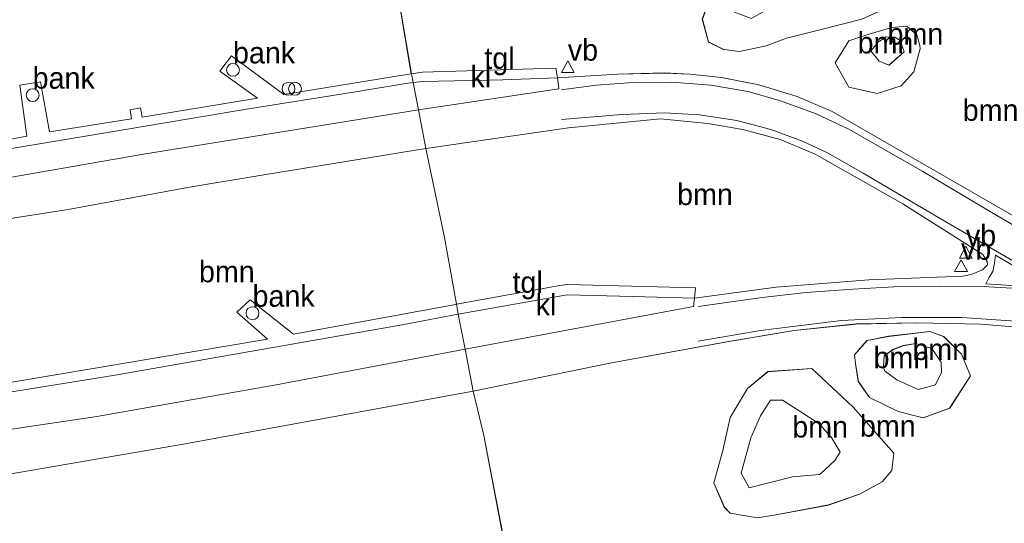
# Model space of a CAD drawing. Header units: millimetres. Extents: x 180000 to 190000, y 466229 to 468626.
# Tile 27 of 202: x 180640 to 180754, y 467833 to 467892. Entities that reach past the tile are written whole.
import ezdxf
from ezdxf.enums import TextEntityAlignment as Align

# ---------------------------------------------------------------- set-up
doc = ezdxf.new("R2010")
doc.units = ezdxf.units.MM
for name, color, linetype, lineweight in [('bp-b5-boom', 93, 'Continuous', 18), ('gw-bs-kruinlijn', 93, 'Continuous', 18), ('gw-bs-teenlijn', 93, 'Continuous', 18), ('mk-b5-vlakmark', 8, 'Continuous', 18), ('mk-bs-streep 0.15', 8, 'Continuous', 18), ('og-bs-hulpgeometrie', 53, 'Continuous', 18), ('og-bs-inrichtingselement', 253, 'Continuous', 18), ('vh-b5-verh_soort', 8, 'Continuous', 18), ('wm-bs-verkeersbord', 8, 'Continuous', 18)]:
    doc.layers.add(name, color=color, linetype=linetype, lineweight=lineweight)
doc.styles.add('rtw_iso', font='iso-rtw.shx')

# ---------------------------------------------------------------- blocks, each defined once
blk = doc.blocks.new('verkeersbord')
for p, q in [((0, 0.75), (-0.75, -0.625)), ((0.75, -0.625), (0, 0.75)), ((-0.75, -0.625), (0.75, -0.625))]:
    blk.add_line(p, q)
blk = doc.blocks.new('dtbattr')
at = {"style": 'rtw_iso'}
blk.add_attdef('TAG', (0.59, 0.87), '', height=2.5, dxfattribs=at)
blk = doc.blocks.new('dtbattr-r')
at = {"style": 'rtw_iso'}
blk.add_attdef('TAG', text='', height=2.5, dxfattribs=at).set_placement((0, 0), align=Align.MIDDLE_CENTER)
blk = doc.blocks.new('d33az_ACAD_1_FMEBLOCK11')
at = {"layer": 'bp-b5-boom'}
for points in [[(0.94, 8.7, 29.53), (5.77, 4.2, 29.55), (10.5, -1.17, 29.59), (10.28, -3.19, 29.58), (9.13, -4.53, 29.63), (6.5, -5.97, 29.6), (2.89, -7.21, 29.6), (-3.04, -8.31, 29.49), (-5.41, -8.7, 29.46), (-8.6, -8.16, 29.45), (-9.27, -7.45, 29.38), (-10.5, -4.63, 29.48), (-9.44, -0.85, 29.49), (-8.58, 2.98, 29.39), (-6.56, 6.38, 29.48), (-4.19, 8.33, 29.5)], [(-7.3, -3.49, 29.93), (-6.35, -5.22, 30.02), (-1.31, -3.94, 30.05), (1.82, -3.65, 29.98), (1.97, -3.58, 29.98), (3.62, -2.04, 29.98), (4.23, -1.04, 29.98), (3.25, 0.66, 29.98), (1.81, 2.25, 29.93), (-0.36, 3.66, 29.92), (-2.47, 5.02, 29.85), (-3.88, 4.99, 29.8), (-5.06, 3.18, 29.8), (-6.17, 0.61, 29.84)]]:
    blk.add_polyline3d(points, close=True, dxfattribs=at)
blk = doc.blocks.new('d33az_ACAD_1_FMEBLOCK12')
at = {"layer": 'bp-b5-boom'}
for points in [[(3.64, 4.46, 29.57), (5.71, 2.39, 29.53), (6.76, -0.12, 29.51), (4.34, -3.91, 29.51), (1.25, -5.03, 29.54), (-1.67, -4.31, 29.54), (-5.02, -2.65, 29.54), (-6.31, -0.79, 29.55), (-6.64, 1.31, 29.55), (-6.76, 2.32, 29.54), (-5.3, 4, 29.56), (-2.8, 4.46, 29.56), (2.03, 5.03, 29.55)], [(-1.8, -0.59, 29.93), (0.66, -1.73, 29.94), (2.7, -1.17, 29.93), (3.39, 0.26, 29.87), (3.35, 1.46, 29.86), (2.26, 3.04, 29.86), (0.39, 3.63, 29.85), (-1.08, 3.39, 29.85), (-2.28, 2.92, 29.85), (-3.29, 2.19, 29.85), (-3.37, 0.91, 29.85), (-3.26, 0.43, 29.85), (-3.13, 0.36, 29.85)]]:
    blk.add_polyline3d(points, close=True, dxfattribs=at)
blk = doc.blocks.new('d33az_ACAD_1_FMEBLOCK56')
at = {"layer": 'bp-b5-boom'}
blk.add_polyline3d([(23.36, 15.05, 29.28), (50.94, 19.77, 29.31), (84.55, 25.91, 29.4), (85.76, 20.73, 29.39), (88.36, 7.2, 29.32)], dxfattribs=at)
blk = doc.blocks.new('d33az_ACAD_1_FMEBLOCK74')
at = {"layer": 'bp-b5-boom'}
for points in [[(4.55, 2.91, 29.5), (4.91, 1.69, 29.5), (4.96, 1.27, 29.5), (4.23, -1.41, 29.47), (2.73, -3.03, 29.56), (-0.06, -3.93, 29.59), (-3.38, -3.18, 29.56), (-4.96, -0.35, 29.5), (-3.37, 2.22, 29.48), (-1.14, 2.95, 29.51), (1.66, 3.78, 29.54), (3.4, 3.93, 29.52)], [(0.18, -0.14, 29.87), (1.32, -0.61, 29.9), (3.11, 0.93, 29.87), (2.62, 2.24, 29.83), (2, 2.65, 29.83), (0.99, 2.68, 29.84), (0.11, 2.09, 29.85), (-0.78, 1.05, 29.86)]]:
    blk.add_polyline3d(points, close=True, dxfattribs=at)
blk = doc.blocks.new('d33az_ACAD_1_FMEBLOCK75')
at = {"layer": 'bp-b5-boom'}
for points in [[(10.23, 8.29, 29.57), (11.67, 7.2, 29.57), (12.76, 5.38, 29.56), (13.18, 3.39, 29.53), (13.08, 0.67, 29.5), (11.72, -2.12, 29.51), (5.43, -5, 29.57), (0.68, -6.22, 29.58), (-3.36, -7.24, 29.56), (-5.75, -8.13, 29.58), (-8.83, -8.79, 29.64), (-10.7, -8.55, 29.67), (-12.46, -7.67, 29.67), (-13.18, -5.02, 29.61), (-12.36, -2.72, 29.58), (-9.19, 0.53, 29.65), (-6.88, 2.82, 29.59), (-3.29, 5.92, 29.54), (-0.35, 7.1, 29.52), (1.28, 7.77, 29.58), (1.22, 7.69, 29.58), (6.49, 8.79, 29.57)], [(-9.63, -4.13, 30.05), (-7.48, -4.92, 30.06), (-4.34, -3.17, 30.06), (-2.73, -2.04, 30.11), (0.9, -0.95, 30.16), (3.98, 0.04, 30.19), (5.45, 1.15, 30.09), (5.46, 1.06, 30.08), (6.22, 2.74, 30.08), (6.62, 3.76, 30.08), (6.62, 4.09, 30.08), (4.82, 4.69, 30.08), (3.28, 4.97, 30.08), (1.83, 4.58, 30.07), (-1.16, 3.58, 30.04), (-3.63, 2.28, 30.02), (-5.7, 0.92, 30), (-7.93, -1.17, 30.03)]]:
    blk.add_polyline3d(points, close=True, dxfattribs=at)
blk = doc.blocks.new('d33az_ACAD_1_FMEBLOCK97')
at = {"layer": 'bp-b5-boom'}
blk.add_polyline3d([(-111.71, -11.26, 29.74), (-134.45, 1.85, 29.63), (-138.51, 3.6, 29.63), (-142.99, 4.94, 29.63), (-147.33, 5.8, 29.62), (-151.04, 6.21, 29.6), (-153.98, 6.33, 29.63), (-159.47, 6.18, 29.63), (-166.49, 5.78, 29.63), (-166.65, 6.89, 29.67), (-182.22, 6.42, 29.69), (-183.52, 6.24, 29.72), (-185.89, 20.2, 29.22)], dxfattribs=at)
for points in [[(-147.1, 9.06, 29.67), (-145.23, 8.82, 29.64), (-142.15, 9.48, 29.58), (-139.76, 10.37, 29.56), (-135.72, 11.4, 29.58), (-130.97, 12.61, 29.57), (-124.68, 15.5, 29.51), (-123.32, 18.29, 29.5), (-123.22, 21, 29.53), (-123.64, 22.99, 29.56), (-124.73, 24.81, 29.57), (-126.17, 25.91, 29.57), (-129.91, 26.41, 29.57), (-135.18, 25.31, 29.58), (-135.12, 25.39, 29.58), (-136.75, 24.72, 29.52), (-139.69, 23.54, 29.54), (-143.28, 20.44, 29.59), (-145.59, 18.15, 29.65), (-148.76, 14.89, 29.58), (-149.58, 12.6, 29.61), (-148.86, 9.95, 29.67)], [(-132.5, 10.08, 29.48), (-134.09, 7.51, 29.5), (-132.51, 4.68, 29.56), (-129.19, 3.93, 29.59), (-126.4, 4.83, 29.56), (-124.9, 6.45, 29.47), (-124.17, 9.13, 29.5), (-124.22, 9.55, 29.5), (-124.58, 10.77, 29.5), (-125.73, 11.79, 29.52), (-127.47, 11.64, 29.54), (-130.27, 10.81, 29.51)]]:
    blk.add_polyline3d(points, close=True, dxfattribs=at)
blk = doc.blocks.new('d33az_ACAD_1_FMEBLOCK116')
at = {"layer": 'bp-b5-boom'}
for points in [[(0.82, 21.47, 29.8), (6.35, 20.68, 29.85), (12.52, 19.55, 30), (24.73, 13.05, 30.28), (43.96, 6.95, 31.01), (64.68, 2.65, 31.15), (65.75, 2.43, 31.15), (65.98, 1.78, 31.15), (65.53, 1.43, 31.15), (46.06, -1.99, 31.21), (16.02, -7.9, 30.91), (-12.32, -13.47, 30.7), (-43.04, -19.33, 30.66), (-58.84, -22.25, 30.83), (-62.16, -4.41, 29.32), (-64.77, 9.12, 29.39), (-65.98, 14.3, 29.4), (-50.06, 17.56, 29.47), (-36.19, 20.08, 29.5), (-28.57, 21.37, 29.54), (-21.31, 22.13, 29.58), (-14.23, 22.25, 29.59), (-6.83, 22.1, 29.68)], [(-21.4, 17.53, 29.55), (-21.07, 15.44, 29.55), (-19.78, 13.57, 29.54), (-16.43, 11.91, 29.54), (-13.51, 11.19, 29.54), (-10.42, 12.31, 29.51), (-8.01, 16.1, 29.51), (-9.05, 18.61, 29.53), (-11.12, 20.68, 29.57), (-12.73, 21.25, 29.55), (-17.56, 20.69, 29.56), (-20.06, 20.22, 29.56), (-21.52, 18.54, 29.54)], [(-21.67, 12.44, 29.55), (-26.49, 16.95, 29.53), (-31.63, 16.57, 29.5), (-33.99, 14.62, 29.48), (-36.02, 11.22, 29.39), (-36.88, 7.39, 29.49), (-37.93, 3.61, 29.48), (-36.7, 0.79, 29.38), (-36.04, 0.08, 29.45), (-32.84, -0.46, 29.46), (-30.48, -0.07, 29.49), (-24.54, 1.03, 29.6), (-20.93, 2.28, 29.6), (-18.31, 3.72, 29.63), (-17.15, 5.05, 29.58), (-16.94, 7.08, 29.59)]]:
    blk.add_polyline3d(points, close=True, dxfattribs=at)
blk = doc.blocks.new('dtb')
blk.add_circle((0, 0), 0.75)
blk = doc.blocks.new('prullenbak')
for centre in [(-0.375, 0), (0.375, 0)]:
    blk.add_circle(centre, 0.75)

msp = doc.modelspace()

# ---------------------------------------------------------------- linework, layer by layer
at = {"layer": 'bp-b5-boom'}
for points in [[(180631.07, 467899.98, 29.36), (180641.53, 467901.86, 29.59), (180649.3, 467903.32, 29.61), (180653.54, 467904.26, 29.34), (180673.01, 467907.79, 29.16), (180680.65, 467909.37, 29.2), (180682.97, 467899.29, 29.22), (180685.34, 467885.33, 29.72), (180684.79, 467885.25, 29.72), (180670.45, 467882.93, 29.71), (180667.77, 467884.9, 29.71), (180664.37, 467887.42, 29.71), (180662.99, 467885.63, 29.71), (180667.37, 467882.48, 29.72), (180653.94, 467880.26, 29.62), (180653.75, 467881.37, 29.62), (180652.55, 467881.13, 29.62), (180652.69, 467880.07, 29.62), (180643.13, 467878.55, 29.62), (180642.09, 467884.37, 29.62), (180639.66, 467883.99, 29.62), (180640.49, 467878.04, 29.64), (180626.12, 467875.43, 29.64)], [(180634.56, 467867.82, 29.29), (180645.31, 467869.5, 29.27), (180659.47, 467872.12, 29.28), (180668.14, 467873.53, 29.33), (180687.04, 467876.63, 29.32), (180689.19, 467866.25, 29.37), (180690.58, 467858.45, 29.66), (180690.29, 467858.39, 29.66), (180671.57, 467854.96, 29.66), (180666.53, 467858.97, 29.61), (180664.97, 467857.52, 29.61), (180668.55, 467854.38, 29.7), (180634.54, 467848.67, 29.66)]]:
    msp.add_polyline3d(points, dxfattribs=at)
for points in [[(180742.83, 467887.87, 29.87), (180741.05, 467886.34, 29.9), (180739.9, 467886.81, 29.87), (180738.94, 467888, 29.86), (180739.83, 467889.04, 29.85), (180740.71, 467889.63, 29.84), (180741.73, 467889.6, 29.83), (180742.35, 467889.19, 29.83)], [(180738.7, 467861.32, 29.73), (180727.88, 467860.45, 29.75), (180718.35, 467859.16, 29.68), (180718.47, 467860.38, 29.75), (180703.54, 467860.75, 29.8), (180702.66, 467860.65, 29.8), (180690.58, 467858.45, 29.66), (180689.19, 467866.25, 29.37), (180687.04, 467876.63, 29.32), (180703.66, 467879.02, 29.4), (180714.4, 467880.09, 29.42), (180719.9, 467879.55, 29.47), (180724.01, 467878.85, 29.48), (180728.34, 467877.65, 29.49), (180732.42, 467875.95, 29.49), (180742.67, 467870.17, 29.64), (180752, 467864.26, 29.84), (180752.49, 467863.44, 29.88), (180752.54, 467863.04, 29.88), (180751.96, 467862.49, 29.88), (180750.62, 467861.93, 29.89), (180749.64, 467861.72, 29.88)], [(180746.47, 467849.07, 29.93), (180744.43, 467848.51, 29.94), (180741.97, 467849.66, 29.93), (180740.65, 467850.6, 29.85), (180740.52, 467850.68, 29.85), (180740.41, 467851.16, 29.85), (180740.49, 467852.43, 29.85), (180741.49, 467853.16, 29.85), (180742.7, 467853.63, 29.85), (180744.17, 467853.88, 29.85), (180746.03, 467853.29, 29.86), (180747.12, 467851.7, 29.86), (180747.17, 467850.51, 29.87)], [(180729.79, 467838.33, 30.05), (180724.75, 467837.05, 30.02), (180723.8, 467838.78, 29.93), (180724.93, 467842.88, 29.84), (180726.04, 467845.45, 29.8), (180727.22, 467847.26, 29.8), (180728.63, 467847.29, 29.85), (180730.74, 467845.93, 29.92), (180732.91, 467844.51, 29.93), (180734.35, 467842.92, 29.98), (180735.33, 467841.23, 29.98), (180734.72, 467840.23, 29.98), (180733.07, 467838.69, 29.98), (180732.92, 467838.62, 29.98)]]:
    msp.add_polyline3d(points, close=True, dxfattribs=at)
at = {"layer": 'gw-bs-kruinlijn'}
for points in [[(180740.71, 467889.63, 29.84), (180739.83, 467889.04, 29.85), (180738.94, 467888, 29.86), (180739.9, 467886.81, 29.87), (180741.05, 467886.34, 29.9), (180742.83, 467887.87, 29.87), (180742.35, 467889.19, 29.83), (180741.73, 467889.6, 29.83), (180740.71, 467889.63, 29.84)], [(180744.43, 467848.51, 29.94), (180741.97, 467849.66, 29.93), (180740.65, 467850.6, 29.85), (180740.52, 467850.68, 29.85), (180740.41, 467851.16, 29.85), (180740.49, 467852.43, 29.85), (180741.49, 467853.16, 29.85), (180742.7, 467853.63, 29.85), (180744.17, 467853.88, 29.85), (180746.03, 467853.29, 29.86), (180747.12, 467851.7, 29.86), (180747.17, 467850.51, 29.87), (180746.47, 467849.07, 29.93), (180744.43, 467848.51, 29.94)], [(180728.63, 467847.29, 29.85), (180727.22, 467847.26, 29.8), (180726.04, 467845.45, 29.8), (180724.93, 467842.88, 29.84), (180723.8, 467838.78, 29.93), (180724.75, 467837.05, 30.02), (180729.79, 467838.33, 30.05), (180732.92, 467838.62, 29.98), (180733.07, 467838.69, 29.98), (180734.72, 467840.23, 29.98), (180735.33, 467841.23, 29.98), (180734.35, 467842.92, 29.98), (180732.91, 467844.51, 29.93), (180730.74, 467845.93, 29.92), (180728.63, 467847.29, 29.85)]]:
    msp.add_polyline3d(points, dxfattribs=at)
at = {"layer": 'gw-bs-teenlijn'}
for points in [[(180723.62, 467887.91, 29.64), (180721.76, 467888.15, 29.67), (180719.99, 467889.04, 29.67), (180719.28, 467891.69, 29.61), (180720.09, 467893.98, 29.58), (180723.26, 467897.24, 29.65), (180725.58, 467899.53, 29.59), (180729.17, 467902.63, 29.54), (180732.11, 467903.81, 29.52), (180733.73, 467904.48, 29.58), (180733.67, 467904.4, 29.58), (180738.95, 467905.5, 29.57), (180742.68, 467905, 29.57), (180744.12, 467903.9, 29.57), (180745.22, 467902.08, 29.56), (180745.63, 467900.09, 29.53), (180745.53, 467897.38, 29.5), (180744.18, 467894.59, 29.51), (180737.88, 467891.7, 29.57), (180733.14, 467890.49, 29.58), (180729.1, 467889.46, 29.56), (180726.7, 467888.57, 29.58), (180723.62, 467887.91, 29.64)], [(180743.13, 467890.87, 29.52), (180741.38, 467890.73, 29.54), (180738.58, 467889.9, 29.51), (180736.36, 467889.17, 29.48), (180734.76, 467886.6, 29.5), (180736.35, 467883.77, 29.56), (180739.67, 467883.02, 29.59), (180742.46, 467883.92, 29.56), (180743.95, 467885.54, 29.47), (180744.69, 467888.22, 29.5), (180744.63, 467888.64, 29.5), (180744.27, 467889.86, 29.5), (180743.13, 467890.87, 29.52)], [(180745.03, 467845.21, 29.54), (180742.11, 467845.94, 29.54), (180738.76, 467847.59, 29.54), (180737.47, 467849.46, 29.55), (180737.13, 467851.55, 29.55), (180737.02, 467852.57, 29.54), (180738.48, 467854.25, 29.56), (180740.98, 467854.71, 29.56), (180745.81, 467855.28, 29.55), (180747.41, 467854.7, 29.57), (180749.48, 467852.64, 29.53), (180750.53, 467850.12, 29.51), (180748.11, 467846.34, 29.51), (180745.03, 467845.21, 29.54)], [(180732.04, 467850.97, 29.53), (180726.91, 467850.59, 29.5), (180724.54, 467848.65, 29.48), (180722.52, 467845.25, 29.39), (180721.66, 467841.42, 29.49), (180720.6, 467837.63, 29.48), (180721.83, 467834.82, 29.38), (180722.5, 467834.11, 29.45), (180725.7, 467833.56, 29.46), (180728.06, 467833.96, 29.49), (180733.99, 467835.05, 29.6), (180737.61, 467836.3, 29.6), (180740.23, 467837.74, 29.63), (180741.38, 467839.07, 29.58), (180741.6, 467841.1, 29.59), (180736.87, 467846.46, 29.55), (180732.04, 467850.97, 29.53)]]:
    msp.add_polyline3d(points, dxfattribs=at)
at = {"layer": 'mk-b5-vlakmark'}
msp.add_polyline3d([(180753.47, 467864.17, 29.83), (180760.12, 467860.24, 29.89), (180754.13, 467860.71, 29.86), (180752.33, 467860.84, 29.87), (180752.68, 467861.53, 29.85), (180753.14, 467862.29, 29.87), (180753.34, 467863.24, 29.85)], close=True, dxfattribs=at)
at = {"layer": 'mk-bs-streep 0.15'}
for points in [[(180758.17, 467866.17, 29.79), (180753.62, 467868.79, 29.7), (180745, 467873.95, 29.69), (180736.34, 467878.86, 29.65), (180732.54, 467880.67, 29.63), (180728.37, 467882.19, 29.65), (180724.62, 467883.27, 29.65), (180720.27, 467883.99, 29.64), (180715.71, 467884.35, 29.6), (180711.21, 467884.3, 29.6), (180706.93, 467884.01, 29.6), (180702.8, 467883.47, 29.6)], [(180702.85, 467879.98, 29.46), (180709.89, 467880.59, 29.46), (180714.91, 467880.76, 29.47), (180718.93, 467880.56, 29.48), (180723.28, 467879.87, 29.49), (180727.27, 467878.84, 29.55), (180730.94, 467877.47, 29.55), (180733.85, 467876.1, 29.57), (180738.03, 467873.76, 29.61), (180747, 467868.46, 29.73), (180761.78, 467859.87, 29.95)], [(180761.61, 467859.52, 29.95), (180759.35, 467859.96, 29.93), (180756.7, 467860.26, 29.89), (180752.04, 467860.51, 29.87), (180747.07, 467860.58, 29.83), (180742.31, 467860.52, 29.79), (180736.83, 467860.21, 29.75), (180731.39, 467859.82, 29.72), (180726.23, 467859.23, 29.75), (180718.79, 467858.18, 29.68)], [(180718.79, 467854.15, 29.54), (180726.05, 467855.4, 29.56), (180735.49, 467856.56, 29.56), (180742.54, 467856.91, 29.59), (180749.52, 467856.91, 29.67), (180756.39, 467856.44, 29.78), (180763.95, 467855.67, 29.87), (180769.46, 467854.66, 30), (180775.62, 467853.13, 30.1), (180783.73, 467850.82, 30.41), (180802.16, 467845.76, 30.85), (180821.87, 467842.14, 31.2), (180841, 467840.7, 31.48), (180863.08, 467840.75, 31.73), (180875.07, 467841.5, 31.8), (180885.75, 467842.47, 31.89), (180897.74, 467843.77, 31.9), (180910.61, 467845.34, 31.98), (180923.41, 467847.22, 32.05), (180940.64, 467849.86, 32.13), (180962.15, 467853.38, 32.25)]]:
    msp.add_polyline3d(points, dxfattribs=at)
at = {"layer": 'og-bs-hulpgeometrie'}
msp.add_polyline3d([(180696.37, 467829.61, 29.32), (180693.77, 467843.15, 29.39), (180692.56, 467848.33, 29.4), (180691.6, 467853.23, 29.54), (180690.81, 467857.31, 29.69), (180690.58, 467858.45, 29.66), (180689.19, 467866.25, 29.37), (180687.04, 467876.63, 29.32), (180686.16, 467881.11, 29.51), (180685.54, 467884.32, 29.67), (180685.34, 467885.33, 29.72), (180682.97, 467899.29, 29.22), (180680.65, 467909.37, 29.2), (180678.67, 467919.52, 29.35), (180678.2, 467921.89, 29.32), (180674.95, 467938.25, 29.01), (180673.32, 467946.94, 29.35), (180672.39, 467951.72, 29.99), (180670.41, 467961.85, 29.61), (180669.52, 467966.41, 29.28)], dxfattribs=at)
at = {"layer": 'vh-b5-verh_soort'}
for points in [[(180626.12, 467875.43, 29.64), (180640.49, 467878.04, 29.64), (180639.66, 467883.99, 29.62), (180642.09, 467884.37, 29.62), (180643.13, 467878.55, 29.62), (180652.69, 467880.07, 29.62), (180652.55, 467881.13, 29.62), (180653.75, 467881.37, 29.62), (180653.94, 467880.26, 29.62), (180667.37, 467882.48, 29.72), (180662.99, 467885.63, 29.71), (180664.37, 467887.42, 29.71), (180667.77, 467884.9, 29.71), (180670.45, 467882.93, 29.71), (180684.79, 467885.25, 29.72), (180685.34, 467885.33, 29.72), (180685.54, 467884.32, 29.67), (180684.94, 467884.23, 29.67), (180678.57, 467883.19, 29.65), (180665.88, 467881.17, 29.66), (180650.58, 467878.61, 29.64), (180637.75, 467876.47, 29.57)], [(180759.36, 467855.5, 29.8), (180751.7, 467856.12, 29.68), (180744.3, 467856.28, 29.59), (180737.22, 467856.15, 29.58), (180729.97, 467855.39, 29.54), (180722.34, 467854.1, 29.5), (180708.47, 467851.58, 29.47), (180692.56, 467848.33, 29.4), (180691.6, 467853.23, 29.54), (180718.25, 467858.18, 29.68), (180718.35, 467859.16, 29.68), (180727.88, 467860.45, 29.75), (180738.7, 467861.32, 29.73), (180749.64, 467861.72, 29.88), (180750.62, 467861.93, 29.89), (180751.96, 467862.49, 29.88), (180752.54, 467863.04, 29.88), (180752.49, 467863.44, 29.88), (180752, 467864.26, 29.84), (180742.67, 467870.17, 29.64), (180732.42, 467875.95, 29.49), (180728.34, 467877.65, 29.49), (180724.01, 467878.85, 29.48), (180719.9, 467879.55, 29.47), (180714.4, 467880.09, 29.42), (180703.66, 467879.02, 29.4), (180687.04, 467876.63, 29.32), (180686.16, 467881.11, 29.51), (180702.52, 467883.57, 29.6), (180702.36, 467884.87, 29.63), (180709.38, 467885.27, 29.63), (180714.88, 467885.41, 29.63), (180717.82, 467885.3, 29.6), (180721.53, 467884.89, 29.62), (180725.87, 467884.03, 29.63), (180730.34, 467882.69, 29.63), (180734.4, 467880.93, 29.63), (180757.15, 467867.83, 29.74)], [(180626.16, 467871.09, 29.45), (180654.08, 467875.96, 29.46), (180686.16, 467881.11, 29.51), (180687.04, 467876.63, 29.32), (180668.14, 467873.53, 29.33), (180659.47, 467872.12, 29.28), (180645.31, 467869.5, 29.27), (180634.56, 467867.82, 29.29)], [(180634.54, 467848.67, 29.66), (180668.55, 467854.38, 29.7), (180664.97, 467857.52, 29.61), (180666.53, 467858.97, 29.61), (180671.57, 467854.96, 29.66), (180690.29, 467858.39, 29.66), (180690.58, 467858.45, 29.66), (180690.81, 467857.31, 29.69), (180684.26, 467856.05, 29.65), (180650.78, 467850.21, 29.65), (180633.61, 467847.45, 29.6)], [(180633.61, 467847.45, 29.6), (180650.78, 467850.21, 29.65), (180684.26, 467856.05, 29.65), (180690.81, 467857.31, 29.69), (180691.6, 467853.23, 29.54), (180669.58, 467849.08, 29.53), (180648.63, 467845.36, 29.49), (180635.55, 467843.42, 29.49)], [(180635.55, 467843.42, 29.49), (180648.63, 467845.36, 29.49), (180669.58, 467849.08, 29.53), (180691.6, 467853.23, 29.54), (180692.56, 467848.33, 29.4), (180658.95, 467842.19, 29.31), (180631.37, 467837.46, 29.28)]]:
    msp.add_polyline3d(points, dxfattribs=at)
for points in [[(180686.63, 467884.42, 29.68), (180685.54, 467884.32, 29.67), (180685.34, 467885.33, 29.72), (180686.63, 467885.51, 29.69), (180702.2, 467885.98, 29.67), (180702.36, 467884.87, 29.63), (180696.01, 467884.61, 29.65)], [(180513.21, 467848.32, 29.25), (180512.14, 467848.07, 29.24), (180511.35, 467849.02, 29.43), (180523.55, 467853.79, 29.43), (180525.31, 467854.39, 29.43), (180527.77, 467855.02, 29.43), (180548.58, 467859.43, 29.46), (180576.3, 467865.06, 29.53), (180592.22, 467868.16, 29.6), (180608.45, 467871.16, 29.58), (180625.88, 467874.37, 29.48), (180637.75, 467876.47, 29.57), (180650.58, 467878.61, 29.64), (180665.88, 467881.17, 29.66), (180678.57, 467883.19, 29.65), (180684.94, 467884.23, 29.67), (180685.54, 467884.32, 29.67), (180686.16, 467881.11, 29.51), (180654.08, 467875.96, 29.46), (180626.16, 467871.09, 29.45), (180597.88, 467865.94, 29.4), (180570.16, 467860.51, 29.38), (180538.38, 467853.98, 29.34)], [(180702.52, 467883.57, 29.6), (180686.16, 467881.11, 29.51), (180685.54, 467884.32, 29.67), (180686.63, 467884.42, 29.68), (180696.01, 467884.61, 29.65), (180702.36, 467884.87, 29.63)], [(180718.47, 467860.38, 29.75), (180718.35, 467859.16, 29.68), (180711.13, 467859.37, 29.69), (180703.51, 467859.57, 29.76), (180690.81, 467857.31, 29.69), (180690.58, 467858.45, 29.66), (180702.66, 467860.65, 29.8), (180703.54, 467860.75, 29.8)], [(180718.25, 467858.18, 29.68), (180691.6, 467853.23, 29.54), (180690.81, 467857.31, 29.69), (180703.51, 467859.57, 29.76), (180711.13, 467859.37, 29.69), (180718.35, 467859.16, 29.68)]]:
    msp.add_polyline3d(points, close=True, dxfattribs=at)

# ---------------------------------------------------------------- block references
at = {"layer": 'bp-b5-boom'}
for name, p in [('d33az_ACAD_1_FMEBLOCK97', (180868.85, 467879.09)), ('d33az_ACAD_1_FMEBLOCK75', (180732.45, 467896.7)), ('d33az_ACAD_1_FMEBLOCK74', (180739.72, 467886.95)), ('d33az_ACAD_1_FMEBLOCK116', (180758.54, 467834.03)), ('d33az_ACAD_1_FMEBLOCK12', (180743.77, 467850.25)), ('d33az_ACAD_1_FMEBLOCK11', (180731.1, 467842.27)), ('d33az_ACAD_1_FMEBLOCK56', (180608.01, 467822.41))]:
    msp.add_blockref(name, p, dxfattribs=at)
ref = msp.add_blockref('dtbattr-r', (180740.87, 467887.98, 29.86), dxfattribs=at)
ref.add_attrib('TAG', 'bmn', dxfattribs={"layer": '0', "height": 2.5, "style": 'rtw_iso'}).set_placement((180740.87, 467887.98, 29.86), align=Align.BOTTOM_LEFT)
ref = msp.add_blockref('dtbattr-r', (180737.38, 467886.95, 29.52), dxfattribs=at)
ref.add_attrib('TAG', 'bmn', dxfattribs={"layer": '0', "height": 2.5, "style": 'rtw_iso'}).set_placement((180737.38, 467886.95, 29.52), align=Align.BOTTOM_LEFT)
ref = msp.add_blockref('dtbattr-r', (180749.64, 467879.09, 30.03), dxfattribs=at)
ref.add_attrib('TAG', 'bmn', dxfattribs={"layer": '0', "height": 2.5, "style": 'rtw_iso'}).set_placement((180749.64, 467879.09, 30.03), align=Align.BOTTOM_LEFT)
ref = msp.add_blockref('dtbattr-r', (180716.33, 467869.27, 29.66), dxfattribs=at)
ref.add_attrib('TAG', 'bmn', dxfattribs={"layer": '0', "height": 2.5, "style": 'rtw_iso'}).set_placement((180716.33, 467869.27, 29.66), align=Align.BOTTOM_LEFT)
ref = msp.add_blockref('dtbattr-r', (180660.56, 467860.27, 29.55), dxfattribs=at)
ref.add_attrib('TAG', 'bmn', dxfattribs={"layer": '0', "height": 2.5, "style": 'rtw_iso'}).set_placement((180660.56, 467860.27, 29.55), align=Align.BOTTOM_LEFT)
ref = msp.add_blockref('dtbattr-r', (180743.77, 467851.2, 29.87), dxfattribs=at)
ref.add_attrib('TAG', 'bmn', dxfattribs={"layer": '0', "height": 2.5, "style": 'rtw_iso'}).set_placement((180743.77, 467851.2, 29.87), align=Align.BOTTOM_LEFT)
ref = msp.add_blockref('dtbattr-r', (180739.24, 467850.25, 29.54), dxfattribs=at)
ref.add_attrib('TAG', 'bmn', dxfattribs={"layer": '0', "height": 2.5, "style": 'rtw_iso'}).set_placement((180739.24, 467850.25, 29.54), align=Align.BOTTOM_LEFT)
ref = msp.add_blockref('dtbattr-r', (180729.76, 467842.17, 29.93), dxfattribs=at)
ref.add_attrib('TAG', 'bmn', dxfattribs={"layer": '0', "height": 2.5, "style": 'rtw_iso'}).set_placement((180729.76, 467842.17, 29.93), align=Align.BOTTOM_LEFT)
ref = msp.add_blockref('dtbattr-r', (180737.65, 467842.27, 29.51), dxfattribs=at)
ref.add_attrib('TAG', 'bmn', dxfattribs={"layer": '0', "height": 2.5, "style": 'rtw_iso'}).set_placement((180737.65, 467842.27, 29.51), align=Align.BOTTOM_LEFT)
at = {"layer": 'og-bs-inrichtingselement'}
ref = msp.add_blockref('dtbattr', (180664.53, 467885.78, 29.61), dxfattribs=at)
ref.add_attrib('TAG', 'bank', dxfattribs={"layer": '0', "height": 2.5, "style": 'rtw_iso'}).set_placement((180664.53, 467885.78, 29.61), align=Align.BOTTOM_LEFT)
ref = msp.add_blockref('dtbattr', (180641.16, 467882.84, 29.61), dxfattribs=at)
ref.add_attrib('TAG', 'bank', dxfattribs={"layer": '0', "height": 2.5, "style": 'rtw_iso'}).set_placement((180641.16, 467882.84, 29.61), align=Align.BOTTOM_LEFT)
for name, p in [('dtb', (180664.53, 467885.78, 29.61)), ('prullenbak', (180671.38, 467883.58, 29.73)), ('dtb', (180641.16, 467882.84, 29.61)), ('dtb', (180666.81, 467857.42, 29.61))]:
    msp.add_blockref(name, p, dxfattribs=at)
ref = msp.add_blockref('dtbattr', (180666.81, 467857.42, 29.61), dxfattribs=at)
ref.add_attrib('TAG', 'bank', dxfattribs={"layer": '0', "height": 2.5, "style": 'rtw_iso'}).set_placement((180666.81, 467857.42, 29.61), align=Align.BOTTOM_LEFT)
at = {"layer": 'vh-b5-verh_soort'}
ref = msp.add_blockref('dtbattr-r', (180693.85, 467885.15, 29.67), dxfattribs=at)
ref.add_attrib('TAG', 'tgl', dxfattribs={"layer": '0', "height": 2.5, "style": 'rtw_iso'}).set_placement((180693.85, 467885.15, 29.67), align=Align.BOTTOM_LEFT)
ref = msp.add_blockref('dtbattr-r', (180692.22, 467882.99, 29.62), dxfattribs=at)
ref.add_attrib('TAG', 'kl', dxfattribs={"layer": '0', "height": 2.5, "style": 'rtw_iso'}).set_placement((180692.22, 467882.99, 29.62), align=Align.BOTTOM_LEFT)
ref = msp.add_blockref('dtbattr-r', (180697.13, 467859.03, 29.73), dxfattribs=at)
ref.add_attrib('TAG', 'tgl', dxfattribs={"layer": '0', "height": 2.5, "style": 'rtw_iso'}).set_placement((180697.13, 467859.03, 29.73), align=Align.BOTTOM_LEFT)
ref = msp.add_blockref('dtbattr-r', (180699.83, 467856.4, 29.68), dxfattribs=at)
ref.add_attrib('TAG', 'kl', dxfattribs={"layer": '0', "height": 2.5, "style": 'rtw_iso'}).set_placement((180699.83, 467856.4, 29.68), align=Align.BOTTOM_LEFT)
at = {"layer": 'wm-bs-verkeersbord'}
ref = msp.add_blockref('dtbattr', (180703.58, 467886.1, 29.64), dxfattribs=at)
ref.add_attrib('TAG', 'vb', dxfattribs={"layer": '0', "height": 2.5, "style": 'rtw_iso'}).set_placement((180703.58, 467886.1, 29.64), align=Align.BOTTOM_LEFT)
for p in [(180703.58, 467886.1, 29.64), (180750.01, 467864.47, 29.89), (180749.44, 467862.9, 29.97)]:
    msp.add_blockref('verkeersbord', p, dxfattribs=at)
ref = msp.add_blockref('dtbattr', (180750.01, 467864.47, 29.89), dxfattribs=at)
ref.add_attrib('TAG', 'vb', dxfattribs={"layer": '0', "height": 2.5, "style": 'rtw_iso'}).set_placement((180750.01, 467864.47, 29.89), align=Align.BOTTOM_LEFT)
ref = msp.add_blockref('dtbattr', (180749.44, 467862.9, 29.97), dxfattribs=at)
ref.add_attrib('TAG', 'vb', dxfattribs={"layer": '0', "height": 2.5, "style": 'rtw_iso'}).set_placement((180749.44, 467862.9, 29.97), align=Align.BOTTOM_LEFT)

doc.saveas('drawing.dxf')
